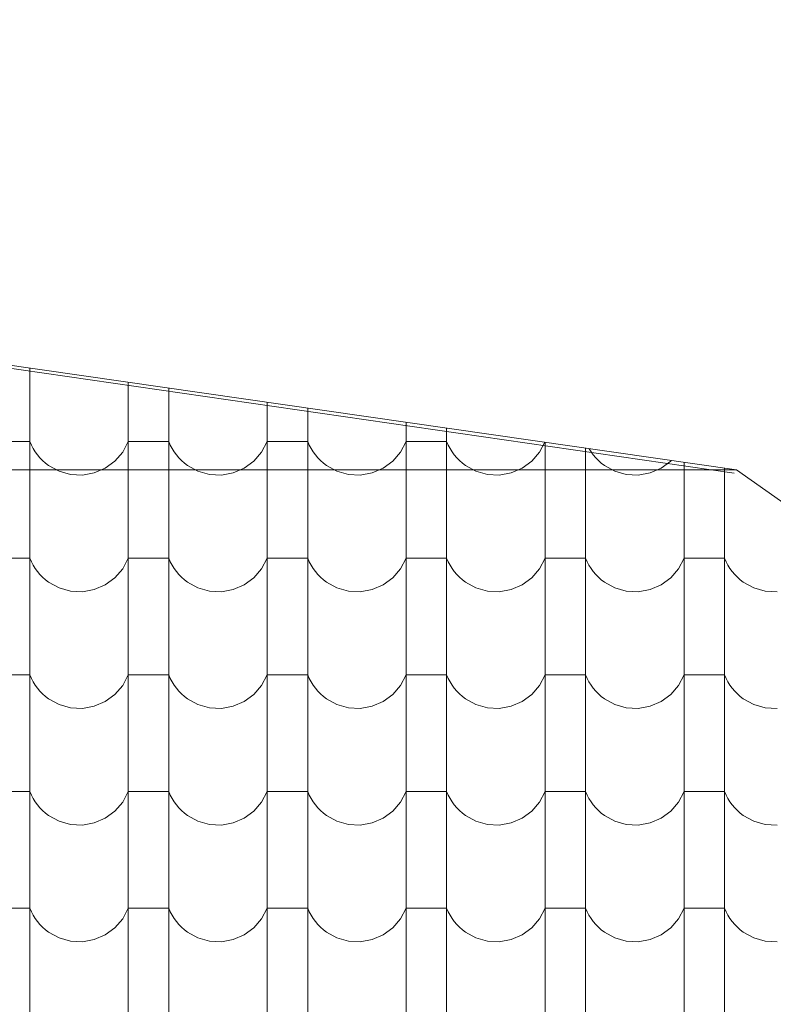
# Model space of a CAD drawing. Header units: millimetres. Extents: x -68772 to 137055, y -73300 to 19650.
# Tile 106 of 212: x 74662 to 75825, y -60535 to -59016. Entities that reach past the tile are written whole.
import ezdxf

# ---------------------------------------------------------------- set-up
doc = ezdxf.new("R2010")
doc.units = ezdxf.units.MM
doc.header["$MEASUREMENT"] = 0
for name, color, linetype, lineweight in [('Nowe_440-K Belki_Nr_pióra__1', 7, 'Continuous', 18), ('Nowe_810-G Ogólne_Nr_pióra__1', 7, 'Continuous', 18), ('Nowe_810-G Ogólne_Nr_pióra__26', 13, 'Continuous', 18), ('Nowe_NIEWIDOCZNE DACHY_Nr_pióra__1', 7, 'Continuous', 18)]:
    doc.layers.add(name, color=color, linetype=linetype, lineweight=lineweight)

# ---------------------------------------------------------------- blocks, each defined once
blk = doc.blocks.new('*X52')
at = {"layer": 'Nowe_810-G Ogólne_Nr_pióra__26', "color": 13, "linetype": 'Continuous', "lineweight": 18}
for p, q in [((74677.2, -59553.5), (74677.2, -59596.6)), ((74829.3, -59575.4), (74829.3, -59596.6)), ((74891.7, -59584.4), (74891.7, -59596.6)), ((74677.2, -59596.6), (74677.2, -59776.6)), ((74829.3, -59596.6), (74829.3, -59776.6)), ((74891.7, -59596.6), (74891.7, -59776.6)), ((75043.8, -59606.3), (75043.8, -59776.6)), ((75106.2, -59615.2), (75106.2, -59776.6)), ((75258.3, -59637.1), (75258.3, -59776.6)), ((75320.7, -59646.1), (75320.7, -59776.6)), ((74677.2, -59666.8), (74646, -59666.8)), ((74677.2, -59666.8), (74679.6, -59672.2)), ((74820.6, -59683.1), (74829.3, -59666.8)), ((74860.5, -59666.8), (74829.3, -59666.8)), ((74891.7, -59666.8), (74860.5, -59666.8)), ((74891.7, -59666.8), (74894.1, -59672.2)), ((75035.1, -59683.1), (75043.8, -59666.8)), ((75075, -59666.8), (75043.8, -59666.8)), ((75106.2, -59666.8), (75075, -59666.8)), ((75106.2, -59666.8), (75108.6, -59672.2)), ((75249.6, -59683.1), (75258.3, -59666.8)), ((75289.5, -59666.8), (75258.3, -59666.8)), ((75320.7, -59666.8), (75289.5, -59666.8)), ((75320.7, -59666.8), (75323.1, -59672.2)), ((75464.1, -59683.1), (75472.2, -59667.9)), ((75472.8, -59668), (75472.8, -59776.6)), ((74679.6, -59672.2), (74682.4, -59677.5)), ((74682.4, -59677.5), (74685.5, -59682.5)), ((74685.5, -59682.5), (74689, -59687.3)), ((74808.5, -59697), (74820.6, -59683.1)), ((74894.1, -59672.2), (74896.9, -59677.5)), ((74896.9, -59677.5), (74900, -59682.5)), ((74900, -59682.5), (74903.5, -59687.3)), ((75023, -59697), (75035.1, -59683.1)), ((75108.6, -59672.2), (75111.4, -59677.5)), ((75111.4, -59677.5), (75114.5, -59682.5)), ((75114.5, -59682.5), (75118, -59687.3)), ((75237.5, -59697), (75249.6, -59683.1)), ((75323.1, -59672.2), (75325.9, -59677.5)), ((75325.9, -59677.5), (75329, -59682.5)), ((75329, -59682.5), (75332.5, -59687.3)), ((75452, -59697), (75464.1, -59683.1)), ((75535.2, -59677), (75535.2, -59776.6)), ((75540.5, -59677.7), (75543.5, -59682.5)), ((75543.5, -59682.5), (75547, -59687.3)), ((74689, -59687.3), (74692.8, -59691.8)), ((74692.8, -59691.8), (74696.9, -59696)), ((74696.9, -59696), (74701.4, -59699.9)), ((74701.4, -59699.9), (74706.1, -59703.5)), ((74793.6, -59707.9), (74808.5, -59697)), ((74903.5, -59687.3), (74907.3, -59691.8)), ((74907.3, -59691.8), (74911.4, -59696)), ((74911.4, -59696), (74915.9, -59699.9)), ((74915.9, -59699.9), (74920.6, -59703.5)), ((75008.1, -59707.9), (75023, -59697)), ((75118, -59687.3), (75121.8, -59691.8)), ((75121.8, -59691.8), (75125.9, -59696)), ((75125.9, -59696), (75130.4, -59699.9)), ((75130.4, -59699.9), (75135.1, -59703.5)), ((75222.6, -59707.9), (75237.5, -59697)), ((75332.5, -59687.3), (75336.3, -59691.8)), ((75336.3, -59691.8), (75340.4, -59696)), ((75340.4, -59696), (75344.9, -59699.9)), ((75344.9, -59699.9), (75349.6, -59703.5)), ((75437.1, -59707.9), (75452, -59697)), ((75547, -59687.3), (75550.8, -59691.8)), ((75550.8, -59691.8), (75554.9, -59696)), ((75554.9, -59696), (75559.4, -59699.9)), ((75559.4, -59699.9), (75564.1, -59703.5)), ((75651.6, -59707.9), (75666.5, -59697)), ((75666.5, -59697), (75667.4, -59696)), ((75687.3, -59698.9), (75687.3, -59776.6)), ((74706.1, -59703.5), (74722.3, -59712.4)), ((74722.3, -59712.4), (74740, -59717.4)), ((74758.4, -59718.4), (74776.6, -59715.1)), ((74776.6, -59715.1), (74793.6, -59707.9)), ((74920.6, -59703.5), (74936.8, -59712.4)), ((74936.8, -59712.4), (74954.5, -59717.4)), ((74972.9, -59718.4), (74991.1, -59715.1)), ((74991.1, -59715.1), (75008.1, -59707.9)), ((75135.1, -59703.5), (75151.3, -59712.4)), ((75151.3, -59712.4), (75169, -59717.4)), ((75187.4, -59718.4), (75205.6, -59715.1)), ((75205.6, -59715.1), (75222.6, -59707.9)), ((75349.6, -59703.5), (75365.8, -59712.4)), ((75365.8, -59712.4), (75383.5, -59717.4)), ((75401.9, -59718.4), (75420.1, -59715.1)), ((75420.1, -59715.1), (75437.1, -59707.9)), ((75564.1, -59703.5), (75580.3, -59712.4)), ((75580.3, -59712.4), (75598, -59717.4)), ((75616.4, -59718.4), (75634.6, -59715.1)), ((75634.6, -59715.1), (75651.6, -59707.9)), ((75749.7, -59707.8), (75749.7, -59776.6)), ((74740, -59717.4), (74758.4, -59718.4)), ((74954.5, -59717.4), (74972.9, -59718.4)), ((75169, -59717.4), (75187.4, -59718.4)), ((75383.5, -59717.4), (75401.9, -59718.4)), ((75598, -59717.4), (75616.4, -59718.4)), ((74677.2, -59776.6), (74677.2, -59956.6)), ((74829.3, -59776.6), (74829.3, -59956.6)), ((74891.7, -59776.6), (74891.7, -59956.6)), ((75043.8, -59776.6), (75043.8, -59956.6)), ((75106.2, -59776.6), (75106.2, -59956.6)), ((75258.3, -59776.6), (75258.3, -59956.6)), ((75320.7, -59776.6), (75320.7, -59956.6)), ((75472.8, -59776.6), (75472.8, -59956.6)), ((75535.2, -59776.6), (75535.2, -59956.6)), ((75687.3, -59776.6), (75687.3, -59956.6)), ((75749.7, -59776.6), (75749.7, -59956.6)), ((74677.2, -59846.8), (74646, -59846.8)), ((74677.2, -59846.8), (74679.6, -59852.3)), ((74679.6, -59852.3), (74682.4, -59857.5)), ((74820.6, -59863.1), (74829.3, -59846.8)), ((74860.5, -59846.8), (74829.3, -59846.8)), ((74891.7, -59846.8), (74860.5, -59846.8)), ((74891.7, -59846.8), (74894.1, -59852.3)), ((74894.1, -59852.3), (74896.9, -59857.5)), ((75035.1, -59863.1), (75043.8, -59846.8)), ((75075, -59846.8), (75043.8, -59846.8)), ((75106.2, -59846.8), (75075, -59846.8)), ((75106.2, -59846.8), (75108.6, -59852.3)), ((75108.6, -59852.3), (75111.4, -59857.5)), ((75249.6, -59863.1), (75258.3, -59846.8)), ((75289.5, -59846.8), (75258.3, -59846.8)), ((75320.7, -59846.8), (75289.5, -59846.8)), ((75320.7, -59846.8), (75323.1, -59852.3)), ((75323.1, -59852.3), (75325.9, -59857.5)), ((75464.1, -59863.1), (75472.8, -59846.8)), ((75504, -59846.8), (75472.8, -59846.8)), ((75535.2, -59846.8), (75504, -59846.8)), ((75535.2, -59846.8), (75537.6, -59852.3)), ((75537.6, -59852.3), (75540.4, -59857.5)), ((75678.6, -59863.1), (75687.3, -59846.8)), ((75718.5, -59846.8), (75687.3, -59846.8)), ((75749.7, -59846.8), (75718.5, -59846.8)), ((75749.7, -59846.8), (75752.1, -59852.3)), ((75752.1, -59852.3), (75754.9, -59857.5)), ((74682.4, -59857.5), (74685.5, -59862.5)), ((74685.5, -59862.5), (74689, -59867.3)), ((74689, -59867.3), (74692.8, -59871.8)), ((74808.5, -59877.1), (74820.6, -59863.1)), ((74896.9, -59857.5), (74900, -59862.5)), ((74900, -59862.5), (74903.5, -59867.3)), ((74903.5, -59867.3), (74907.3, -59871.8)), ((75023, -59877.1), (75035.1, -59863.1)), ((75111.4, -59857.5), (75114.5, -59862.5)), ((75114.5, -59862.5), (75118, -59867.3)), ((75118, -59867.3), (75121.8, -59871.8)), ((75237.5, -59877.1), (75249.6, -59863.1)), ((75325.9, -59857.5), (75329, -59862.5)), ((75329, -59862.5), (75332.5, -59867.3)), ((75332.5, -59867.3), (75336.3, -59871.8)), ((75452, -59877.1), (75464.1, -59863.1)), ((75540.4, -59857.5), (75543.5, -59862.5)), ((75543.5, -59862.5), (75547, -59867.3)), ((75547, -59867.3), (75550.8, -59871.8)), ((75666.5, -59877.1), (75678.6, -59863.1)), ((75754.9, -59857.5), (75758, -59862.5)), ((75758, -59862.5), (75761.5, -59867.3)), ((75761.5, -59867.3), (75765.3, -59871.8)), ((74692.8, -59871.8), (74696.9, -59876.1)), ((74696.9, -59876.1), (74701.4, -59880)), ((74701.4, -59880), (74706.1, -59883.6)), ((74706.1, -59883.6), (74722.3, -59892.5)), ((74793.6, -59887.9), (74808.5, -59877.1)), ((74907.3, -59871.8), (74911.4, -59876.1)), ((74911.4, -59876.1), (74915.9, -59880)), ((74915.9, -59880), (74920.6, -59883.6)), ((74920.6, -59883.6), (74936.8, -59892.5)), ((75008.1, -59887.9), (75023, -59877.1)), ((75121.8, -59871.8), (75125.9, -59876.1)), ((75125.9, -59876.1), (75130.4, -59880)), ((75130.4, -59880), (75135.1, -59883.6)), ((75135.1, -59883.6), (75151.3, -59892.5)), ((75222.6, -59887.9), (75237.5, -59877.1)), ((75336.3, -59871.8), (75340.4, -59876.1)), ((75340.4, -59876.1), (75344.9, -59880)), ((75344.9, -59880), (75349.6, -59883.6)), ((75349.6, -59883.6), (75365.8, -59892.5)), ((75437.1, -59887.9), (75452, -59877.1)), ((75550.8, -59871.8), (75554.9, -59876.1)), ((75554.9, -59876.1), (75559.4, -59880)), ((75559.4, -59880), (75564.1, -59883.6)), ((75564.1, -59883.6), (75580.3, -59892.5)), ((75651.6, -59887.9), (75666.5, -59877.1)), ((75765.3, -59871.8), (75769.4, -59876.1)), ((75769.4, -59876.1), (75773.9, -59880)), ((75773.9, -59880), (75778.6, -59883.6)), ((75778.6, -59883.6), (75794.8, -59892.5)), ((74722.3, -59892.5), (74740, -59897.5)), ((74740, -59897.5), (74758.4, -59898.4)), ((74758.4, -59898.4), (74776.6, -59895.2)), ((74776.6, -59895.2), (74793.6, -59887.9)), ((74936.8, -59892.5), (74954.5, -59897.5)), ((74954.5, -59897.5), (74972.9, -59898.4)), ((74972.9, -59898.4), (74991.1, -59895.2)), ((74991.1, -59895.2), (75008.1, -59887.9)), ((75151.3, -59892.5), (75169, -59897.5)), ((75169, -59897.5), (75187.4, -59898.4)), ((75187.4, -59898.4), (75205.6, -59895.2)), ((75205.6, -59895.2), (75222.6, -59887.9)), ((75365.8, -59892.5), (75383.5, -59897.5)), ((75383.5, -59897.5), (75401.9, -59898.4)), ((75401.9, -59898.4), (75420.1, -59895.2)), ((75420.1, -59895.2), (75437.1, -59887.9)), ((75580.3, -59892.5), (75598, -59897.5)), ((75598, -59897.5), (75616.4, -59898.4)), ((75616.4, -59898.4), (75634.6, -59895.2)), ((75634.6, -59895.2), (75651.6, -59887.9)), ((75794.8, -59892.5), (75812.5, -59897.5)), ((75812.5, -59897.5), (75830.9, -59898.4)), ((74677.2, -59956.6), (74677.2, -60136.7)), ((74829.3, -59956.6), (74829.3, -60136.7)), ((74891.7, -59956.6), (74891.7, -60136.7)), ((75043.8, -59956.6), (75043.8, -60136.7)), ((75106.2, -59956.6), (75106.2, -60136.7)), ((75258.3, -59956.6), (75258.3, -60136.7)), ((75320.7, -59956.6), (75320.7, -60136.7)), ((75472.8, -59956.6), (75472.8, -60136.7)), ((75535.2, -59956.6), (75535.2, -60136.7)), ((75687.3, -59956.6), (75687.3, -60136.7)), ((75749.7, -59956.6), (75749.7, -60136.7)), ((74677.2, -60026.9), (74646, -60026.9)), ((74677.2, -60026.9), (74679.6, -60032.3)), ((74679.6, -60032.3), (74682.4, -60037.6)), ((74820.6, -60043.2), (74829.3, -60026.9)), ((74860.5, -60026.9), (74829.3, -60026.9)), ((74891.7, -60026.9), (74860.5, -60026.9)), ((74891.7, -60026.9), (74894.1, -60032.3)), ((74894.1, -60032.3), (74896.9, -60037.6)), ((75035.1, -60043.2), (75043.8, -60026.9)), ((75075, -60026.9), (75043.8, -60026.9)), ((75106.2, -60026.9), (75075, -60026.9)), ((75106.2, -60026.9), (75108.6, -60032.3)), ((75108.6, -60032.3), (75111.4, -60037.6)), ((75249.6, -60043.2), (75258.3, -60026.9)), ((75289.5, -60026.9), (75258.3, -60026.9)), ((75320.7, -60026.9), (75289.5, -60026.9)), ((75320.7, -60026.9), (75323.1, -60032.3)), ((75323.1, -60032.3), (75325.9, -60037.6)), ((75464.1, -60043.2), (75472.8, -60026.9)), ((75504, -60026.9), (75472.8, -60026.9)), ((75535.2, -60026.9), (75504, -60026.9)), ((75535.2, -60026.9), (75537.6, -60032.3)), ((75537.6, -60032.3), (75540.4, -60037.6)), ((75678.6, -60043.2), (75687.3, -60026.9)), ((75718.5, -60026.9), (75687.3, -60026.9)), ((75749.7, -60026.9), (75718.5, -60026.9)), ((75749.7, -60026.9), (75752.1, -60032.3)), ((75752.1, -60032.3), (75754.9, -60037.6)), ((74682.4, -60037.6), (74685.5, -60042.6)), ((74685.5, -60042.6), (74689, -60047.4)), ((74689, -60047.4), (74692.8, -60051.9)), ((74808.5, -60057.1), (74820.6, -60043.2)), ((74896.9, -60037.6), (74900, -60042.6)), ((74900, -60042.6), (74903.5, -60047.4)), ((74903.5, -60047.4), (74907.3, -60051.9)), ((75023, -60057.1), (75035.1, -60043.2)), ((75111.4, -60037.6), (75114.5, -60042.6)), ((75114.5, -60042.6), (75118, -60047.4)), ((75118, -60047.4), (75121.8, -60051.9)), ((75237.5, -60057.1), (75249.6, -60043.2)), ((75325.9, -60037.6), (75329, -60042.6)), ((75329, -60042.6), (75332.5, -60047.4)), ((75332.5, -60047.4), (75336.3, -60051.9)), ((75452, -60057.1), (75464.1, -60043.2)), ((75540.4, -60037.6), (75543.5, -60042.6)), ((75543.5, -60042.6), (75547, -60047.4)), ((75547, -60047.4), (75550.8, -60051.9)), ((75666.5, -60057.1), (75678.6, -60043.2)), ((75754.9, -60037.6), (75758, -60042.6)), ((75758, -60042.6), (75761.5, -60047.4)), ((75761.5, -60047.4), (75765.3, -60051.9)), ((74692.8, -60051.9), (74696.9, -60056.1)), ((74696.9, -60056.1), (74701.4, -60060)), ((74701.4, -60060), (74706.1, -60063.6)), ((74706.1, -60063.6), (74722.3, -60072.5)), ((74793.6, -60068), (74808.5, -60057.1)), ((74907.3, -60051.9), (74911.4, -60056.1)), ((74911.4, -60056.1), (74915.9, -60060)), ((74915.9, -60060), (74920.6, -60063.6)), ((74920.6, -60063.6), (74936.8, -60072.5)), ((75008.1, -60068), (75023, -60057.1)), ((75121.8, -60051.9), (75125.9, -60056.1)), ((75125.9, -60056.1), (75130.4, -60060)), ((75130.4, -60060), (75135.1, -60063.6)), ((75135.1, -60063.6), (75151.3, -60072.5)), ((75222.6, -60068), (75237.5, -60057.1)), ((75336.3, -60051.9), (75340.4, -60056.1)), ((75340.4, -60056.1), (75344.9, -60060)), ((75344.9, -60060), (75349.6, -60063.6)), ((75349.6, -60063.6), (75365.8, -60072.5)), ((75437.1, -60068), (75452, -60057.1)), ((75550.8, -60051.9), (75554.9, -60056.1)), ((75554.9, -60056.1), (75559.4, -60060)), ((75559.4, -60060), (75564.1, -60063.6)), ((75564.1, -60063.6), (75580.3, -60072.5)), ((75651.6, -60068), (75666.5, -60057.1)), ((75765.3, -60051.9), (75769.4, -60056.1)), ((75769.4, -60056.1), (75773.9, -60060)), ((75773.9, -60060), (75778.6, -60063.6)), ((75778.6, -60063.6), (75794.8, -60072.5)), ((74722.3, -60072.5), (74740, -60077.5)), ((74740, -60077.5), (74758.4, -60078.5)), ((74758.4, -60078.5), (74776.6, -60075.2)), ((74776.6, -60075.2), (74793.6, -60068)), ((74936.8, -60072.5), (74954.5, -60077.5)), ((74954.5, -60077.5), (74972.9, -60078.5)), ((74972.9, -60078.5), (74991.1, -60075.2)), ((74991.1, -60075.2), (75008.1, -60068)), ((75151.3, -60072.5), (75169, -60077.5)), ((75169, -60077.5), (75187.4, -60078.5)), ((75187.4, -60078.5), (75205.6, -60075.2)), ((75205.6, -60075.2), (75222.6, -60068)), ((75365.8, -60072.5), (75383.5, -60077.5)), ((75383.5, -60077.5), (75401.9, -60078.5)), ((75401.9, -60078.5), (75420.1, -60075.2)), ((75420.1, -60075.2), (75437.1, -60068)), ((75580.3, -60072.5), (75598, -60077.5)), ((75598, -60077.5), (75616.4, -60078.5)), ((75616.4, -60078.5), (75634.6, -60075.2)), ((75634.6, -60075.2), (75651.6, -60068)), ((75794.8, -60072.5), (75812.5, -60077.5)), ((75812.5, -60077.5), (75830.9, -60078.5)), ((74677.2, -60136.7), (74677.2, -60316.8)), ((74829.3, -60136.7), (74829.3, -60316.8)), ((74891.7, -60136.7), (74891.7, -60316.8)), ((75043.8, -60136.7), (75043.8, -60316.8)), ((75106.2, -60136.7), (75106.2, -60316.8)), ((75258.3, -60136.7), (75258.3, -60316.8)), ((75320.7, -60136.7), (75320.7, -60316.8)), ((75472.8, -60136.7), (75472.8, -60316.8)), ((75535.2, -60136.7), (75535.2, -60316.8)), ((75687.3, -60136.7), (75687.3, -60316.8)), ((75749.7, -60136.7), (75749.7, -60316.8)), ((74677.2, -60206.9), (74646, -60206.9)), ((74677.2, -60206.9), (74679.6, -60212.4)), ((74679.6, -60212.4), (74682.4, -60217.6)), ((74682.4, -60217.6), (74685.5, -60222.6)), ((74820.6, -60223.2), (74829.3, -60206.9)), ((74860.5, -60206.9), (74829.3, -60206.9)), ((74891.7, -60206.9), (74860.5, -60206.9)), ((74891.7, -60206.9), (74894.1, -60212.4)), ((74894.1, -60212.4), (74896.9, -60217.6)), ((74896.9, -60217.6), (74900, -60222.6)), ((75035.1, -60223.2), (75043.8, -60206.9)), ((75075, -60206.9), (75043.8, -60206.9)), ((75106.2, -60206.9), (75075, -60206.9)), ((75106.2, -60206.9), (75108.6, -60212.4)), ((75108.6, -60212.4), (75111.4, -60217.6)), ((75111.4, -60217.6), (75114.5, -60222.6)), ((75249.6, -60223.2), (75258.3, -60206.9)), ((75289.5, -60206.9), (75258.3, -60206.9)), ((75320.7, -60206.9), (75289.5, -60206.9)), ((75320.7, -60206.9), (75323.1, -60212.4)), ((75323.1, -60212.4), (75325.9, -60217.6)), ((75325.9, -60217.6), (75329, -60222.6)), ((75464.1, -60223.2), (75472.8, -60206.9)), ((75504, -60206.9), (75472.8, -60206.9)), ((75535.2, -60206.9), (75504, -60206.9)), ((75535.2, -60206.9), (75537.6, -60212.4)), ((75537.6, -60212.4), (75540.4, -60217.6)), ((75540.4, -60217.6), (75543.5, -60222.6)), ((75678.6, -60223.2), (75687.3, -60206.9)), ((75718.5, -60206.9), (75687.3, -60206.9)), ((75749.7, -60206.9), (75718.5, -60206.9)), ((75749.7, -60206.9), (75752.1, -60212.4)), ((75752.1, -60212.4), (75754.9, -60217.6)), ((75754.9, -60217.6), (75758, -60222.6)), ((74685.5, -60222.6), (74689, -60227.4)), ((74689, -60227.4), (74692.8, -60231.9)), ((74692.8, -60231.9), (74696.9, -60236.2)), ((74808.5, -60237.2), (74820.6, -60223.2)), ((74900, -60222.6), (74903.5, -60227.4)), ((74903.5, -60227.4), (74907.3, -60231.9)), ((74907.3, -60231.9), (74911.4, -60236.2)), ((75023, -60237.2), (75035.1, -60223.2)), ((75114.5, -60222.6), (75118, -60227.4)), ((75118, -60227.4), (75121.8, -60231.9)), ((75121.8, -60231.9), (75125.9, -60236.2)), ((75237.5, -60237.2), (75249.6, -60223.2)), ((75329, -60222.6), (75332.5, -60227.4)), ((75332.5, -60227.4), (75336.3, -60231.9)), ((75336.3, -60231.9), (75340.4, -60236.2)), ((75452, -60237.2), (75464.1, -60223.2)), ((75543.5, -60222.6), (75547, -60227.4)), ((75547, -60227.4), (75550.8, -60231.9)), ((75550.8, -60231.9), (75554.9, -60236.2)), ((75666.5, -60237.2), (75678.6, -60223.2)), ((75758, -60222.6), (75761.5, -60227.4)), ((75761.5, -60227.4), (75765.3, -60231.9)), ((75765.3, -60231.9), (75769.4, -60236.2)), ((74696.9, -60236.2), (74701.4, -60240.1)), ((74701.4, -60240.1), (74706.1, -60243.7)), ((74706.1, -60243.7), (74722.3, -60252.6)), ((74776.6, -60255.3), (74793.6, -60248)), ((74793.6, -60248), (74808.5, -60237.2)), ((74911.4, -60236.2), (74915.9, -60240.1)), ((74915.9, -60240.1), (74920.6, -60243.7)), ((74920.6, -60243.7), (74936.8, -60252.6)), ((74991.1, -60255.3), (75008.1, -60248)), ((75008.1, -60248), (75023, -60237.2)), ((75125.9, -60236.2), (75130.4, -60240.1)), ((75130.4, -60240.1), (75135.1, -60243.7)), ((75135.1, -60243.7), (75151.3, -60252.6)), ((75205.6, -60255.3), (75222.6, -60248)), ((75222.6, -60248), (75237.5, -60237.2)), ((75340.4, -60236.2), (75344.9, -60240.1)), ((75344.9, -60240.1), (75349.6, -60243.7)), ((75349.6, -60243.7), (75365.8, -60252.6)), ((75420.1, -60255.3), (75437.1, -60248)), ((75437.1, -60248), (75452, -60237.2)), ((75554.9, -60236.2), (75559.4, -60240.1)), ((75559.4, -60240.1), (75564.1, -60243.7)), ((75564.1, -60243.7), (75580.3, -60252.6)), ((75634.6, -60255.3), (75651.6, -60248)), ((75651.6, -60248), (75666.5, -60237.2)), ((75769.4, -60236.2), (75773.9, -60240.1)), ((75773.9, -60240.1), (75778.6, -60243.7)), ((75778.6, -60243.7), (75794.8, -60252.6)), ((74722.3, -60252.6), (74740, -60257.6)), ((74740, -60257.6), (74758.4, -60258.5)), ((74758.4, -60258.5), (74776.6, -60255.3)), ((74936.8, -60252.6), (74954.5, -60257.6)), ((74954.5, -60257.6), (74972.9, -60258.5)), ((74972.9, -60258.5), (74991.1, -60255.3)), ((75151.3, -60252.6), (75169, -60257.6)), ((75169, -60257.6), (75187.4, -60258.5)), ((75187.4, -60258.5), (75205.6, -60255.3)), ((75365.8, -60252.6), (75383.5, -60257.6)), ((75383.5, -60257.6), (75401.9, -60258.5)), ((75401.9, -60258.5), (75420.1, -60255.3)), ((75580.3, -60252.6), (75598, -60257.6)), ((75598, -60257.6), (75616.4, -60258.5)), ((75616.4, -60258.5), (75634.6, -60255.3)), ((75794.8, -60252.6), (75812.5, -60257.6)), ((75812.5, -60257.6), (75830.9, -60258.5)), ((74677.2, -60316.8), (74677.2, -60496.8)), ((74829.3, -60316.8), (74829.3, -60496.8)), ((74891.7, -60316.8), (74891.7, -60496.8)), ((75043.8, -60316.8), (75043.8, -60496.8)), ((75106.2, -60316.8), (75106.2, -60496.8)), ((75258.3, -60316.8), (75258.3, -60496.8)), ((75320.7, -60316.8), (75320.7, -60496.8)), ((75472.8, -60316.8), (75472.8, -60496.8)), ((75535.2, -60316.8), (75535.2, -60496.8)), ((75687.3, -60316.8), (75687.3, -60496.8)), ((75749.7, -60316.8), (75749.7, -60496.8)), ((74677.2, -60387), (74646, -60387)), ((74677.2, -60387), (74679.6, -60392.4)), ((74679.6, -60392.4), (74682.4, -60397.7)), ((74682.4, -60397.7), (74685.5, -60402.7)), ((74820.6, -60403.3), (74829.3, -60387)), ((74860.5, -60387), (74829.3, -60387)), ((74891.7, -60387), (74860.5, -60387)), ((74891.7, -60387), (74894.1, -60392.4)), ((74894.1, -60392.4), (74896.9, -60397.7)), ((74896.9, -60397.7), (74900, -60402.7)), ((75035.1, -60403.3), (75043.8, -60387)), ((75075, -60387), (75043.8, -60387)), ((75106.2, -60387), (75075, -60387)), ((75106.2, -60387), (75108.6, -60392.4)), ((75108.6, -60392.4), (75111.4, -60397.7)), ((75111.4, -60397.7), (75114.5, -60402.7)), ((75249.6, -60403.3), (75258.3, -60387)), ((75289.5, -60387), (75258.3, -60387)), ((75320.7, -60387), (75289.5, -60387)), ((75320.7, -60387), (75323.1, -60392.4)), ((75323.1, -60392.4), (75325.9, -60397.7)), ((75325.9, -60397.7), (75329, -60402.7)), ((75464.1, -60403.3), (75472.8, -60387)), ((75504, -60387), (75472.8, -60387)), ((75535.2, -60387), (75504, -60387)), ((75535.2, -60387), (75537.6, -60392.4)), ((75537.6, -60392.4), (75540.4, -60397.7)), ((75540.4, -60397.7), (75543.5, -60402.7)), ((75678.6, -60403.3), (75687.3, -60387)), ((75718.5, -60387), (75687.3, -60387)), ((75749.7, -60387), (75718.5, -60387)), ((75749.7, -60387), (75752.1, -60392.4)), ((75752.1, -60392.4), (75754.9, -60397.7)), ((75754.9, -60397.7), (75758, -60402.7)), ((74685.5, -60402.7), (74689, -60407.5)), ((74689, -60407.5), (74692.8, -60412)), ((74692.8, -60412), (74696.9, -60416.2)), ((74808.5, -60417.2), (74820.6, -60403.3)), ((74900, -60402.7), (74903.5, -60407.5)), ((74903.5, -60407.5), (74907.3, -60412)), ((74907.3, -60412), (74911.4, -60416.2)), ((75023, -60417.2), (75035.1, -60403.3)), ((75114.5, -60402.7), (75118, -60407.5)), ((75118, -60407.5), (75121.8, -60412)), ((75121.8, -60412), (75125.9, -60416.2)), ((75237.5, -60417.2), (75249.6, -60403.3)), ((75329, -60402.7), (75332.5, -60407.5)), ((75332.5, -60407.5), (75336.3, -60412)), ((75336.3, -60412), (75340.4, -60416.2)), ((75452, -60417.2), (75464.1, -60403.3)), ((75543.5, -60402.7), (75547, -60407.5)), ((75547, -60407.5), (75550.8, -60412)), ((75550.8, -60412), (75554.9, -60416.2)), ((75666.5, -60417.2), (75678.6, -60403.3)), ((75758, -60402.7), (75761.5, -60407.5)), ((75761.5, -60407.5), (75765.3, -60412)), ((75765.3, -60412), (75769.4, -60416.2)), ((74696.9, -60416.2), (74701.4, -60420.1)), ((74701.4, -60420.1), (74706.1, -60423.7)), ((74706.1, -60423.7), (74722.3, -60432.6)), ((74776.6, -60435.3), (74793.6, -60428.1)), ((74793.6, -60428.1), (74808.5, -60417.2)), ((74911.4, -60416.2), (74915.9, -60420.1)), ((74915.9, -60420.1), (74920.6, -60423.7)), ((74920.6, -60423.7), (74936.8, -60432.6)), ((74991.1, -60435.3), (75008.1, -60428.1)), ((75008.1, -60428.1), (75023, -60417.2)), ((75125.9, -60416.2), (75130.4, -60420.1)), ((75130.4, -60420.1), (75135.1, -60423.7)), ((75135.1, -60423.7), (75151.3, -60432.6)), ((75205.6, -60435.3), (75222.6, -60428.1)), ((75222.6, -60428.1), (75237.5, -60417.2)), ((75340.4, -60416.2), (75344.9, -60420.1)), ((75344.9, -60420.1), (75349.6, -60423.7)), ((75349.6, -60423.7), (75365.8, -60432.6)), ((75420.1, -60435.3), (75437.1, -60428.1)), ((75437.1, -60428.1), (75452, -60417.2)), ((75554.9, -60416.2), (75559.4, -60420.1)), ((75559.4, -60420.1), (75564.1, -60423.7)), ((75564.1, -60423.7), (75580.3, -60432.6)), ((75634.6, -60435.3), (75651.6, -60428.1)), ((75651.6, -60428.1), (75666.5, -60417.2)), ((75769.4, -60416.2), (75773.9, -60420.1)), ((75773.9, -60420.1), (75778.6, -60423.7)), ((75778.6, -60423.7), (75794.8, -60432.6)), ((74722.3, -60432.6), (74740, -60437.6)), ((74740, -60437.6), (74758.4, -60438.6)), ((74758.4, -60438.6), (74776.6, -60435.3)), ((74936.8, -60432.6), (74954.5, -60437.6)), ((74954.5, -60437.6), (74972.9, -60438.6)), ((74972.9, -60438.6), (74991.1, -60435.3)), ((75151.3, -60432.6), (75169, -60437.6)), ((75169, -60437.6), (75187.4, -60438.6)), ((75187.4, -60438.6), (75205.6, -60435.3)), ((75365.8, -60432.6), (75383.5, -60437.6)), ((75383.5, -60437.6), (75401.9, -60438.6)), ((75401.9, -60438.6), (75420.1, -60435.3)), ((75580.3, -60432.6), (75598, -60437.6)), ((75598, -60437.6), (75616.4, -60438.6)), ((75616.4, -60438.6), (75634.6, -60435.3)), ((75794.8, -60432.6), (75812.5, -60437.6)), ((75812.5, -60437.6), (75830.9, -60438.6)), ((74677.2, -60496.8), (74677.2, -60676.8)), ((74829.3, -60496.8), (74829.3, -60676.8)), ((74891.7, -60496.8), (74891.7, -60676.8)), ((75043.8, -60496.8), (75043.8, -60676.8)), ((75106.2, -60496.8), (75106.2, -60676.8)), ((75258.3, -60496.8), (75258.3, -60676.8)), ((75320.7, -60496.8), (75320.7, -60676.8)), ((75472.8, -60496.8), (75472.8, -60676.8)), ((75535.2, -60496.8), (75535.2, -60676.8)), ((75687.3, -60496.8), (75687.3, -60676.8)), ((75749.7, -60496.8), (75749.7, -60676.8))]:
    blk.add_line(p, q, dxfattribs=at)
blk = doc.blocks.new('Wypełnienie_4', base_point=(0, 2000))
at = {"layer": 'Nowe_810-G Ogólne_Nr_pióra__1', "color": 7, "linetype": 'Continuous', "lineweight": 18}
for p, q in [((70940, -59015.7), (75768.1, -59710.5)), ((75768.1, -59710.5), (77826.9, -61158.2))]:
    blk.add_line(p, q, dxfattribs=at)
at = {"layer": 'Nowe_810-G Ogólne_Nr_pióra__26', "color": 13, "linetype": 'Continuous', "lineweight": 18}
blk.add_blockref('*X52', (0, 0), dxfattribs=at)

msp = doc.modelspace()

# ---------------------------------------------------------------- linework, layer by layer
at = {"layer": 'Nowe_440-K Belki_Nr_pióra__1', "color": 7, "linetype": 'Continuous', "lineweight": 18}
for q in [(70939.7, -59015.7), (66119.5, -59710.5)]:
    msp.add_line((75768.1, -59710.5), q, dxfattribs=at)
at = {"layer": 'Nowe_NIEWIDOCZNE DACHY_Nr_pióra__1', "color": 7, "linetype": 'Continuous', "lineweight": 18}
msp.add_line((70940, -59015.7), (75764.5, -59715.7), dxfattribs=at)

# ---------------------------------------------------------------- block references
at = {"layer": 'Nowe_810-G Ogólne_Nr_pióra__26', "color": 13, "linetype": 'Continuous', "lineweight": 18}
msp.add_blockref('Wypełnienie_4', (0, 2000), dxfattribs=at)

doc.saveas('drawing.dxf')
